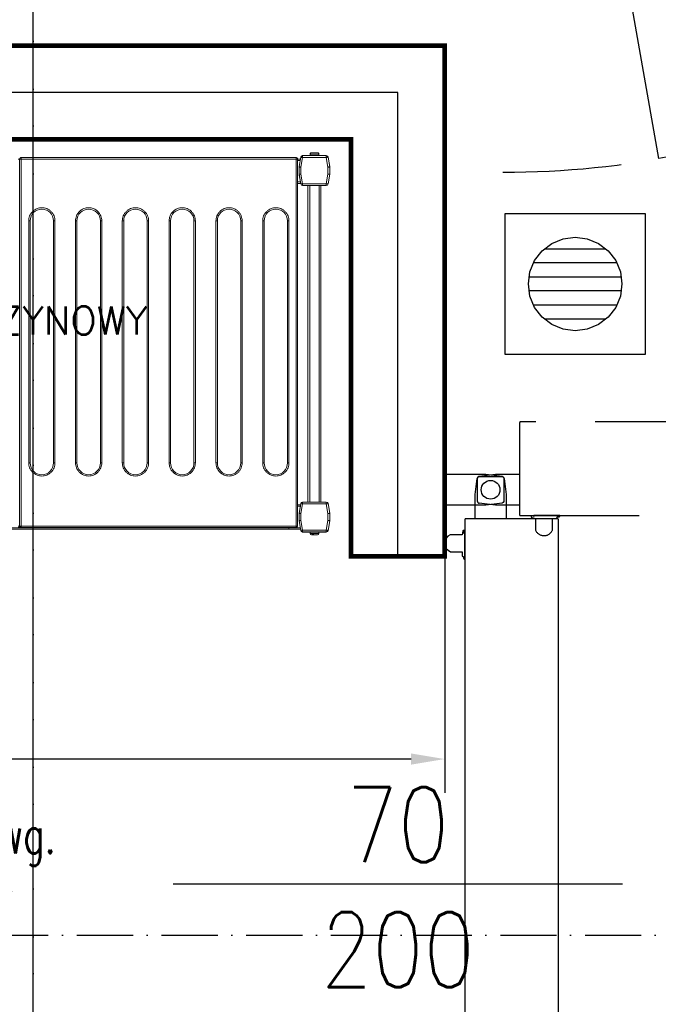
# Model space of a CAD drawing. Header units: metres. Extents: x 5541655 to 5610276, y 5589641 to 5627879.
# Tile 44 of 69: x 5605375 to 5605512, y 5625476 to 5625686. Entities that reach past the tile are written whole.
import ezdxf

# ---------------------------------------------------------------- set-up
doc = ezdxf.new("R2010")
doc.units = ezdxf.units.M
doc.header["$MEASUREMENT"] = 0
doc.linetypes.add('ACAD_ISO10W100', pattern=[18, 12, -3, 0, -3])
doc.linetypes.add('DASHED', pattern=[19.05, 12.7, -6.35])
doc.layers.get('0').update_dxf_attribs({"linetype": 'CONTINUOUS', "lineweight": 18})
doc.layers.get('Defpoints').update_dxf_attribs({"linetype": 'CONTINUOUS'})
for name, color, linetype in [('2D- Siatka Modularna', 7, 'ACAD_ISO10W100'), ('Komory', 132, 'CONTINUOUS'), ('Wyposazenie Wew - Urzadzenia Sanitarne', 6, 'CONTINUOUS'), ('Ślusarka_okienna', 30, 'CONTINUOUS')]:
    doc.layers.add(name, color=color, linetype=linetype)
doc.layers.add('a___wymiary', color=7, linetype='CONTINUOUS', lineweight=18, true_color=0x000000)
doc.layers.add('Instalacje elektryczne', color=1, linetype='CONTINUOUS', lineweight=20)
doc.layers.add('WYMIARY WEW', color=251, linetype='CONTINUOUS', lineweight=13)
doc.layers.add('Regały', color=7, linetype='CONTINUOUS', true_color=0x00f000)
doc.styles.add('Arch-Dim', font='romans.shx', dxfattribs={"width": 0.75})
doc.styles.add('Incold_std', font='romans.shx', dxfattribs={"width": 0.8})
doc.styles.add('JACEK_07', font='SIMPLEX.SHX', dxfattribs={"width": 0.7})
doc.styles.add('RomanS', font='romans.shx')
doc.styles.get("Standard").update_dxf_attribs({"font": 'simplex.shx'})
doc.linetypes.add('BATTING', pattern='A,0.0001,-0.1,[134,ltypeshp.shx,S=0.1,R=0,X=-0.1,Y=0],-0.2,[134,ltypeshp.shx,S=0.1,R=180,X=0.1,Y=0],-0.1', length=0.4001)
doc.dimstyles.new('1_50', dxfattribs={"dimtxt": 20, "dimasz": 5, "dimexe": 1.25, "dimexo": 0.625, "dimgap": 1.5, "dimtad": 1, "dimdec": 3, "dimlfac": 0.5, "dimrnd": 0.1, "dimdsep": 46, "dimtxsty": 'Standard', "dimblk": 'znacznik', "dimcen": 1.5, "dimse1": 1, "dimse2": 1, "dimclrd": 256, "dimclrt": 256, "dimazin": 0, "dimtfac": 1, "dimtdec": 3, "dimtmove": 0, "dimatfit": 3, "dimldrblk": 'znacznik', "dimfxl": 1, "dimarcsym": 0})
doc.dimstyles.new('Standard 50', dxfattribs={"dimscale": 20, "dimtxt": 0.18, "dimasz": 0.18, "dimexe": 0.18, "dimexo": 0.0625, "dimgap": 0.09, "dimtad": 1, "dimdec": 1, "dimzin": 0, "dimdsep": 46, "dimtxsty": 'Arch-Dim', "dimcen": 0.09, "dimclrd": 2, "dimclre": 2, "dimclrt": 1, "dimadec": 0, "dimazin": 0, "dimtfac": 1, "dimtdec": 1, "dimtofl": 0, "dimtmove": 0, "dimatfit": 3, "dimfxl": 1, "dimtolj": 1, "dimtzin": 0, "dimarcsym": 0})

# ---------------------------------------------------------------- blocks, each defined once
blk = doc.blocks.new('*D505')
at = {"color": 2, "lineweight": -2}
for p, q in [((40.75, 300), (79.75, 300)), ((76.15, 296.4), (76.15, 3.6)), ((40.75, 0), (79.75, 0))]:
    blk.add_line(p, q, dxfattribs=at)
at = {"color": 2}
for points in [[(76.75, 296.4), (75.55, 296.4), (76.15, 300)], [(75.55, 3.6), (76.75, 3.6), (76.15, 0)]]:
    blk.add_solid(points, dxfattribs=at)
at = {"layer": 'Defpoints', "color": 0}
for p in [(39.5, 300), (39.5, 0), (76.15, 0)]:
    blk.add_point(p, dxfattribs=at)
at = {"color": 1, "insert": (72.53, 150), "char_height": 3.6, "attachment_point": 5, "rotation": 90, "style": 'Arch-Dim'}
blk.add_mtext('\\A1;300.0', dxfattribs=at)
blk = doc.blocks.new('*U244')
at = {"lineweight": 15}
for p, q in [((72.83, -0.67), (72.68, -0.67)), ((72.83, -0.67), (72.83, -39.87)), ((72.98, -0.67), (72.83, -0.67)), ((72.98, -0.52), (72.98, -0.52)), ((102.38, -0.52), (72.98, -0.52)), ((72.98, -0.52), (72.98, -0.67)), ((102.38, -0.67), (72.98, -0.67)), ((72.98, -0.67), (72.98, -39.87)), ((102.38, -0.52), (102.38, -0.52)), ((102.38, -0.67), (102.38, -0.52)), ((102.53, -0.67), (102.38, -0.67)), ((102.38, -39.87), (102.38, -0.67)), ((102.53, -39.87), (102.53, -0.67)), ((102.53, -0.68), (102.83, -0.68)), ((102.53, -0.82), (102.8, -0.82)), ((102.87, -0.47), (102.69, -1.48)), ((103.06, -0.5), (102.88, -1.52)), ((103.06, -0.3), (103.06, -0.5)), ((105.59, -0.3), (103.06, -0.3)), ((105.59, -0.5), (103.06, -0.5)), ((103.86, -0.12), (103.85, -0.12)), ((103.85, -0.15), (103.85, -0.3)), ((104.8, -0.15), (103.85, -0.15)), ((104.8, -0.12), (104.79, -0.12)), ((104.8, -0.3), (104.8, -0.15)), ((105.59, -0.5), (105.59, -0.3)), ((105.77, -1.52), (105.59, -0.5)), ((105.96, -1.48), (105.78, -0.47)), ((105.78, -0.47), (105.97, -1.5)), ((102.68, -1.5), (102.69, -1.48)), ((102.68, -1.52), (102.68, -1.5)), ((102.88, -1.52), (102.68, -1.52)), ((102.68, -1.52), (102.68, -2.3)), ((102.88, -1.52), (102.88, -2.28)), ((105.77, -2.28), (105.77, -1.52)), ((105.97, -1.52), (105.77, -1.52)), ((105.97, -1.5), (105.97, -2.3)), ((105.97, -2.3), (105.97, -1.52)), ((102.53, -3.12), (102.82, -3.12)), ((102.68, -2.38), (102.68, -2.3)), ((102.68, -2.3), (102.87, -3.33)), ((102.82, -3.12), (102.68, -2.38)), ((102.88, -2.28), (103.06, -3.3)), ((105.59, -3.3), (105.77, -2.28)), ((105.78, -3.33), (105.97, -2.3)), ((105.97, -2.3), (105.78, -3.33)), ((102.53, -3.28), (102.84, -3.28)), ((103.06, -3.3), (105.59, -3.3)), ((103.06, -3.3), (103.06, -3.5)), ((103.06, -3.5), (105.59, -3.5)), ((103.62, -37.29), (103.62, -3.5)), ((103.82, -37.29), (103.82, -3.5)), ((104.82, -37.29), (104.82, -3.5)), ((105.02, -37.29), (105.02, -3.5)), ((105.59, -3.5), (105.59, -3.3)), ((102.53, -37.58), (102.84, -37.58)), ((102.53, -37.73), (102.82, -37.73)), ((102.68, -38.48), (102.82, -37.73)), ((102.87, -37.46), (102.69, -38.47)), ((103.06, -37.49), (102.88, -38.51)), ((103.06, -37.29), (103.06, -37.49)), ((105.59, -37.29), (103.06, -37.29)), ((105.59, -37.49), (103.06, -37.49)), ((105.59, -37.49), (105.59, -37.29)), ((105.77, -38.51), (105.59, -37.49)), ((105.96, -38.47), (105.78, -37.46)), ((102.68, -38.5), (102.68, -38.48)), ((102.68, -38.5), (102.68, -38.51)), ((102.68, -38.5), (102.68, -38.5)), ((102.68, -38.51), (102.68, -39.29)), ((102.88, -38.51), (102.68, -38.51)), ((102.88, -38.51), (102.88, -39.27)), ((105.77, -39.27), (105.77, -38.51)), ((105.97, -38.51), (105.77, -38.51)), ((105.97, -39.3), (105.97, -38.5)), ((105.97, -38.5), (105.97, -38.5)), ((105.97, -39.29), (105.97, -38.51)), ((72.68, -39.87), (72.83, -39.87)), ((72.83, -39.87), (72.98, -39.87)), ((72.98, -39.87), (102.38, -39.87)), ((72.98, -39.97), (72.98, -39.87)), ((102.38, -39.87), (102.53, -39.87)), ((102.38, -39.87), (102.38, -39.97)), ((102.68, -39.29), (102.87, -40.33)), ((102.68, -39.29), (102.68, -39.3)), ((102.68, -39.3), (102.87, -40.33)), ((102.88, -39.27), (103.06, -40.29)), ((105.59, -40.29), (105.77, -39.27)), ((105.78, -40.33), (105.97, -39.29)), ((105.78, -40.33), (105.97, -39.3)), ((101.58, -40.03), (4.38, -40.03)), ((101.58, -40.18), (4.38, -40.18)), ((72.98, -40.02), (72.98, -39.97)), ((72.98, -40.02), (102.38, -40.02)), ((101.58, -40.02), (101.58, -40.03)), ((101.58, -40.03), (101.58, -40.18)), ((101.58, -40.03), (102.81, -40.03)), ((101.58, -40.18), (102.84, -40.18)), ((102.38, -39.97), (102.38, -40.02)), ((103.06, -40.29), (105.59, -40.29)), ((103.06, -40.29), (103.06, -40.49)), ((103.06, -40.49), (105.59, -40.49)), ((103.06, -40.5), (105.59, -40.5)), ((103.85, -40.5), (103.85, -40.65)), ((103.85, -40.65), (104.8, -40.65)), ((104.09, -40.68), (104.2, -40.68)), ((104.24, -40.8), (104.15, -40.8)), ((104.8, -40.65), (104.8, -40.5)), ((105.59, -40.49), (105.59, -40.29))]:
    blk.add_line(p, q, dxfattribs=at)
at = {"color": 253, "lineweight": 15, "true_color": 0xa6a6a6}
for p, q in [((73.8, -33.12), (73.8, -7.27)), ((73.8, -7.27), (73.95, -7.27)), ((73.95, -33.12), (73.95, -7.27)), ((76.45, -7.27), (76.45, -33.12)), ((76.45, -7.27), (76.6, -7.27)), ((76.6, -7.27), (76.6, -33.12)), ((78.8, -33.12), (78.8, -7.27)), ((78.8, -7.27), (78.95, -7.27)), ((78.95, -33.12), (78.95, -7.27)), ((81.45, -7.27), (81.45, -33.12)), ((81.45, -7.27), (81.6, -7.27)), ((81.6, -7.27), (81.6, -33.12)), ((83.8, -33.12), (83.8, -7.27)), ((83.8, -7.27), (83.95, -7.27)), ((83.95, -33.12), (83.95, -7.27)), ((86.45, -7.27), (86.45, -33.12)), ((86.45, -7.27), (86.6, -7.27)), ((86.6, -7.27), (86.6, -33.12)), ((88.8, -33.12), (88.8, -7.27)), ((88.8, -7.27), (88.95, -7.27)), ((88.95, -33.12), (88.95, -7.27)), ((91.45, -7.27), (91.45, -33.12)), ((91.45, -7.27), (91.6, -7.27)), ((91.6, -7.27), (91.6, -33.12)), ((93.8, -33.12), (93.8, -7.27)), ((93.8, -7.27), (93.95, -7.27)), ((93.95, -33.12), (93.95, -7.27)), ((96.45, -7.27), (96.45, -33.12)), ((96.45, -7.27), (96.6, -7.27)), ((96.6, -7.27), (96.6, -33.12)), ((98.8, -33.12), (98.8, -7.27)), ((98.8, -7.27), (98.95, -7.27)), ((98.95, -33.12), (98.95, -7.27)), ((101.45, -7.27), (101.45, -33.12)), ((101.45, -7.27), (101.6, -7.27)), ((101.6, -7.27), (101.6, -33.12)), ((73.8, -33.12), (73.95, -33.12)), ((76.6, -33.12), (76.45, -33.12)), ((78.8, -33.12), (78.95, -33.12)), ((81.6, -33.12), (81.45, -33.12)), ((83.8, -33.12), (83.95, -33.12)), ((86.6, -33.12), (86.45, -33.12)), ((88.8, -33.12), (88.95, -33.12)), ((91.6, -33.12), (91.45, -33.12)), ((93.8, -33.12), (93.95, -33.12)), ((96.6, -33.12), (96.45, -33.12)), ((98.8, -33.12), (98.95, -33.12)), ((101.6, -33.12), (101.45, -33.12))]:
    blk.add_line(p, q, dxfattribs=at)
at = {"lineweight": 15, "flags": 128}
for points in [[(103.06, -0.5), (103.02, -0.49), (102.99, -0.49), (102.95, -0.48), (102.92, -0.48), (102.9, -0.47), (102.88, -0.47), (102.87, -0.47), (102.87, -0.47)], [(105.78, -0.47), (105.78, -0.47), (105.77, -0.47), (105.75, -0.47), (105.73, -0.48), (105.7, -0.48), (105.66, -0.49), (105.63, -0.49), (105.59, -0.5)], [(102.69, -1.48), (102.69, -1.48), (102.7, -1.49), (102.72, -1.49), (102.74, -1.49), (102.77, -1.5), (102.81, -1.5), (102.84, -1.51), (102.88, -1.52)], [(105.77, -1.52), (105.8, -1.51), (105.84, -1.5), (105.88, -1.5), (105.91, -1.49), (105.93, -1.49), (105.95, -1.49), (105.96, -1.48), (105.96, -1.48)], [(102.88, -2.28), (102.84, -2.29), (102.81, -2.29), (102.77, -2.29), (102.74, -2.29), (102.72, -2.3), (102.7, -2.3), (102.69, -2.3), (102.68, -2.3)], [(102.84, -3.28), (102.84, -3.27), (102.84, -3.26), (102.84, -3.25), (102.83, -3.23), (102.83, -3.21), (102.83, -3.18), (102.82, -3.15), (102.82, -3.12)], [(105.97, -2.3), (105.96, -2.3), (105.95, -2.3), (105.94, -2.3), (105.92, -2.3), (105.89, -2.29), (105.87, -2.29), (105.83, -2.29), (105.8, -2.29), (105.77, -2.28)], [(102.87, -3.33), (102.87, -3.33), (102.88, -3.33), (102.9, -3.33), (102.92, -3.32), (102.95, -3.32), (102.99, -3.31), (103.02, -3.31), (103.06, -3.3)], [(105.59, -3.3), (105.63, -3.31), (105.66, -3.31), (105.7, -3.32), (105.73, -3.32), (105.75, -3.33), (105.77, -3.33), (105.78, -3.33), (105.78, -3.33)], [(102.82, -37.73), (102.82, -37.7), (102.83, -37.67), (102.83, -37.64), (102.83, -37.62), (102.84, -37.6), (102.84, -37.59), (102.84, -37.58), (102.84, -37.58)], [(103.06, -37.49), (103.02, -37.48), (102.99, -37.48), (102.95, -37.47), (102.92, -37.47), (102.9, -37.46), (102.88, -37.46), (102.87, -37.46), (102.87, -37.46)], [(105.78, -37.46), (105.78, -37.46), (105.77, -37.46), (105.75, -37.46), (105.73, -37.47), (105.7, -37.47), (105.66, -37.48), (105.63, -37.48), (105.59, -37.49)], [(102.69, -38.47), (102.69, -38.47), (102.7, -38.48), (102.72, -38.48), (102.74, -38.48), (102.77, -38.49), (102.81, -38.5), (102.84, -38.5), (102.88, -38.51)], [(105.77, -38.51), (105.8, -38.5), (105.84, -38.5), (105.88, -38.49), (105.91, -38.48), (105.93, -38.48), (105.95, -38.48), (105.96, -38.47), (105.96, -38.47)], [(102.88, -39.27), (102.84, -39.28), (102.81, -39.28), (102.77, -39.28), (102.74, -39.29), (102.72, -39.29), (102.7, -39.29), (102.69, -39.29), (102.68, -39.29)], [(105.97, -39.29), (105.96, -39.29), (105.95, -39.29), (105.94, -39.29), (105.92, -39.29), (105.89, -39.29), (105.87, -39.28), (105.83, -39.28), (105.8, -39.28), (105.77, -39.27)], [(102.87, -40.33), (102.87, -40.33), (102.88, -40.32), (102.9, -40.32), (102.92, -40.32), (102.95, -40.31), (102.99, -40.3), (103.02, -40.3), (103.06, -40.29)], [(105.59, -40.29), (105.63, -40.3), (105.66, -40.3), (105.7, -40.31), (105.73, -40.32), (105.75, -40.32), (105.77, -40.32), (105.78, -40.33), (105.78, -40.33)]]:
    blk.add_lwpolyline(points, dxfattribs=at)
at = {"lineweight": 15}
for centre, radius, start, end in [((103.06, -0.5), 0.2, 90, 170), ((104, -0.15), 0.15, 168.463, 180), ((104.65, -0.15), 0.15, 0, 11.537), ((105.59, -0.5), 0.2, 10, 90), ((102.88, -1.52), 0.2, 170, 180), ((105.77, -1.52), 0.2, 0, 10), ((103.06, -3.3), 0.2, 190, 270), ((105.59, -3.3), 0.2, 270, 350), ((103.06, -37.49), 0.2, 90, 170), ((105.59, -37.49), 0.2, 10, 90), ((102.88, -38.51), 0.2, 170, 180), ((105.77, -38.51), 0.2, 0, 10), ((72.68, -39.87), 0.15, 270, 0), ((72.98, -39.87), 0.15, 180, 270), ((102.38, -39.87), 0.15, 270, 0), ((103.06, -40.29), 0.2, 190, 270), ((103.06, -40.3), 0.2, 190, 270), ((104, -40.65), 0.15, 180, 270), ((104.65, -40.65), 0.15, 270, 0), ((105.59, -40.29), 0.2, 270, 350), ((105.59, -40.3), 0.2, 270, 350)]:
    blk.add_arc(centre, radius, start, end, dxfattribs=at)
at = {"color": 253, "lineweight": 15, "true_color": 0xa6a6a6}
for centre, start, end in [((75.2, -7.27), 0, 180), ((80.2, -7.27), 0, 180), ((85.2, -7.27), 0, 180), ((90.2, -7.27), 0, 180), ((95.2, -7.27), 0, 180), ((100.2, -7.27), 0, 180), ((75.2, -33.12), 180, 0), ((80.2, -33.12), 180, 0), ((85.2, -33.12), 180, 0), ((90.2, -33.12), 180, 0), ((95.2, -33.12), 180, 0), ((100.2, -33.12), 180, 0)]:
    blk.add_arc(centre, 1.25, start, end, dxfattribs=at)
at = {"lineweight": 15}
for points, knots in [([(104.01, 0), (103.99, 0), (103.95, -0.01), (103.91, -0.03), (103.87, -0.07), (103.86, -0.1), (103.86, -0.12)], [0, 0, 0, 0, 0.250226, 0.500554, 0.748143, 1, 1, 1, 1]), ([(104.64, 0), (104.63, 0), (104.61, 0), (104.54, 0), (104.44, 0), (104.32, 0), (104.21, 0), (104.11, 0), (104.04, 0), (104.02, 0), (104.01, 0)], [0, 0, 0, 0, 0.121175, 0.25, 0.378822, 0.499997, 0.621178, 0.75, 0.878825, 1, 1, 1, 1]), ([(104.79, -0.12), (104.79, -0.1), (104.78, -0.07), (104.74, -0.03), (104.7, -0.01), (104.66, 0), (104.64, 0)], [0, 0, 0, 0, 0.243636, 0.487236, 0.731945, 1, 1, 1, 1]), ([(72.98, -0.52), (72.97, -0.52), (72.95, -0.52), (72.92, -0.53), (72.9, -0.55), (72.87, -0.57), (72.84, -0.61), (72.84, -0.65), (72.83, -0.67)], [0, 0, 0, 0, 0.130781, 0.260022, 0.38798, 0.514586, 0.761734, 1, 1, 1, 1]), ([(102.53, -0.67), (102.53, -0.65), (102.53, -0.61), (102.5, -0.57), (102.47, -0.55), (102.44, -0.53), (102.41, -0.52), (102.39, -0.52), (102.38, -0.52)], [0, 0, 0, 0, 0.238259, 0.485419, 0.612024, 0.73998, 0.86922, 1, 1, 1, 1]), ([(104.04, -40.8), (104.05, -40.8), (104.07, -40.8), (104.12, -40.8), (104.15, -40.8)], [0, 0, 0, 0, 0.311918, 1, 1, 1, 1]), ([(104.15, -40.8), (104.14, -40.8), (104.13, -40.79), (104.11, -40.77), (104.1, -40.73), (104.09, -40.7), (104.09, -40.68)], [0, 0, 0, 0, 0.250221, 0.50053, 0.748157, 1, 1, 1, 1]), ([(104.2, -40.68), (104.2, -40.7), (104.21, -40.73), (104.22, -40.77), (104.24, -40.79), (104.25, -40.8), (104.26, -40.8)], [0, 0, 0, 0, 0.243638, 0.487263, 0.731981, 1, 1, 1, 1]), ([(104.26, -40.8), (104.29, -40.8), (104.37, -40.8), (104.48, -40.8), (104.57, -40.8), (104.63, -40.8), (104.65, -40.8), (104.65, -40.8), (104.65, -40.8)], [0, 0, 0, 0, 0.188946, 0.389822, 0.590683, 0.779625, 0.968579, 1, 1, 1, 1])]:
    blk.add_open_spline(points, degree=3, knots=knots, dxfattribs=at)
at = {"color": 253, "lineweight": 15, "true_color": 0xa6a6a6}
for points, knots in [([(73.8, -7.27), (73.81, -7.18), (73.82, -7), (73.89, -6.74), (74.02, -6.49), (74.21, -6.27), (74.43, -6.09), (74.68, -5.96), (74.94, -5.88), (75.2, -5.86), (75.46, -5.88), (75.73, -5.96), (75.98, -6.09), (76.2, -6.27), (76.38, -6.49), (76.51, -6.74), (76.59, -7), (76.6, -7.18), (76.6, -7.27)], [0, 0, 0, 0, 0.058258, 0.120006, 0.184321, 0.25, 0.31568, 0.379995, 0.441741, 0.5, 0.558259, 0.620005, 0.68432, 0.75, 0.815679, 0.879994, 0.941742, 1, 1, 1, 1]), ([(78.8, -7.27), (78.81, -7.18), (78.82, -7), (78.89, -6.74), (79.02, -6.49), (79.21, -6.27), (79.43, -6.09), (79.68, -5.96), (79.94, -5.88), (80.2, -5.86), (80.46, -5.88), (80.73, -5.96), (80.98, -6.09), (81.2, -6.27), (81.38, -6.49), (81.51, -6.74), (81.59, -7), (81.6, -7.18), (81.6, -7.27)], [0, 0, 0, 0, 0.058258, 0.120006, 0.18432, 0.25, 0.31568, 0.379994, 0.441742, 0.5, 0.558257, 0.620005, 0.68432, 0.75, 0.81568, 0.879994, 0.941742, 1, 1, 1, 1]), ([(83.8, -7.27), (83.81, -7.18), (83.82, -7), (83.89, -6.74), (84.02, -6.49), (84.21, -6.27), (84.43, -6.09), (84.68, -5.96), (84.94, -5.88), (85.2, -5.86), (85.46, -5.88), (85.73, -5.96), (85.98, -6.09), (86.2, -6.27), (86.38, -6.49), (86.51, -6.74), (86.59, -7), (86.6, -7.18), (86.6, -7.27)], [0, 0, 0, 0, 0.058258, 0.120006, 0.18432, 0.25, 0.315679, 0.379994, 0.441742, 0.500001, 0.558258, 0.620006, 0.68432, 0.75, 0.81568, 0.879994, 0.941742, 1, 1, 1, 1]), ([(88.8, -7.27), (88.81, -7.18), (88.82, -7), (88.89, -6.74), (89.02, -6.49), (89.21, -6.27), (89.43, -6.09), (89.68, -5.96), (89.94, -5.88), (90.2, -5.86), (90.46, -5.88), (90.73, -5.96), (90.98, -6.09), (91.2, -6.27), (91.38, -6.49), (91.51, -6.74), (91.59, -7), (91.6, -7.18), (91.6, -7.27)], [0, 0, 0, 0, 0.058258, 0.120006, 0.18432, 0.25, 0.31568, 0.379994, 0.441742, 0.499999, 0.558258, 0.620006, 0.684321, 0.75, 0.81568, 0.879994, 0.941742, 1, 1, 1, 1]), ([(93.8, -7.27), (93.81, -7.18), (93.82, -7), (93.89, -6.74), (94.02, -6.49), (94.21, -6.27), (94.43, -6.09), (94.68, -5.96), (94.94, -5.88), (95.2, -5.86), (95.46, -5.88), (95.73, -5.96), (95.98, -6.09), (96.2, -6.27), (96.38, -6.49), (96.51, -6.74), (96.59, -7), (96.6, -7.18), (96.6, -7.27)], [0, 0, 0, 0, 0.058258, 0.120006, 0.18432, 0.25, 0.31568, 0.379995, 0.441743, 0.5, 0.558258, 0.620006, 0.68432, 0.75, 0.81568, 0.879994, 0.941742, 1, 1, 1, 1]), ([(98.8, -7.27), (98.81, -7.18), (98.82, -7), (98.89, -6.74), (99.02, -6.49), (99.21, -6.27), (99.43, -6.09), (99.68, -5.96), (99.94, -5.88), (100.2, -5.86), (100.46, -5.88), (100.73, -5.96), (100.98, -6.09), (101.2, -6.27), (101.38, -6.49), (101.51, -6.74), (101.59, -7), (101.6, -7.18), (101.6, -7.27)], [0, 0, 0, 0, 0.058258, 0.120006, 0.184321, 0.25, 0.31568, 0.379995, 0.441741, 0.5, 0.558259, 0.620005, 0.68432, 0.75, 0.815679, 0.879994, 0.941742, 1, 1, 1, 1]), ([(76.6, -33.12), (76.6, -33.2), (76.59, -33.38), (76.51, -33.64), (76.38, -33.89), (76.2, -34.11), (75.98, -34.29), (75.73, -34.42), (75.46, -34.5), (75.2, -34.52), (74.94, -34.5), (74.68, -34.42), (74.43, -34.29), (74.21, -34.11), (74.02, -33.89), (73.89, -33.64), (73.82, -33.38), (73.81, -33.2), (73.8, -33.12)], [0, 0, 0, 0, 0.058258, 0.120005, 0.184321, 0.25, 0.31568, 0.379995, 0.441742, 0.5, 0.558258, 0.620005, 0.68432, 0.75, 0.815679, 0.879995, 0.941742, 1, 1, 1, 1]), ([(81.6, -33.12), (81.6, -33.2), (81.59, -33.38), (81.51, -33.64), (81.38, -33.89), (81.2, -34.11), (80.98, -34.29), (80.73, -34.42), (80.46, -34.5), (80.2, -34.52), (79.94, -34.5), (79.68, -34.42), (79.43, -34.29), (79.21, -34.11), (79.02, -33.89), (78.89, -33.64), (78.82, -33.38), (78.81, -33.2), (78.8, -33.12)], [0, 0, 0, 0, 0.058258, 0.120006, 0.18432, 0.25, 0.31568, 0.379995, 0.441743, 0.5, 0.558258, 0.620006, 0.68432, 0.75, 0.81568, 0.879995, 0.941742, 1, 1, 1, 1]), ([(86.6, -33.12), (86.6, -33.2), (86.59, -33.38), (86.51, -33.64), (86.38, -33.89), (86.2, -34.11), (85.98, -34.29), (85.73, -34.42), (85.46, -34.5), (85.2, -34.52), (84.94, -34.5), (84.68, -34.42), (84.43, -34.29), (84.21, -34.11), (84.02, -33.89), (83.89, -33.64), (83.82, -33.38), (83.81, -33.2), (83.8, -33.12)], [0, 0, 0, 0, 0.058258, 0.120006, 0.18432, 0.25, 0.315679, 0.379994, 0.441742, 0.499999, 0.558258, 0.620006, 0.684321, 0.75, 0.81568, 0.879995, 0.941742, 1, 1, 1, 1]), ([(91.6, -33.12), (91.6, -33.2), (91.59, -33.38), (91.51, -33.64), (91.38, -33.89), (91.2, -34.11), (90.98, -34.29), (90.73, -34.42), (90.46, -34.5), (90.2, -34.52), (89.94, -34.5), (89.68, -34.42), (89.43, -34.29), (89.21, -34.11), (89.02, -33.89), (88.89, -33.64), (88.82, -33.38), (88.81, -33.2), (88.8, -33.12)], [0, 0, 0, 0, 0.058258, 0.120005, 0.18432, 0.25, 0.315679, 0.379994, 0.441742, 0.500001, 0.558258, 0.620006, 0.684321, 0.75, 0.81568, 0.879994, 0.941742, 1, 1, 1, 1]), ([(96.6, -33.12), (96.6, -33.2), (96.59, -33.38), (96.51, -33.64), (96.38, -33.89), (96.2, -34.11), (95.98, -34.29), (95.73, -34.42), (95.46, -34.5), (95.2, -34.52), (94.94, -34.5), (94.68, -34.42), (94.43, -34.29), (94.21, -34.11), (94.02, -33.89), (93.89, -33.64), (93.82, -33.38), (93.81, -33.2), (93.8, -33.12)], [0, 0, 0, 0, 0.058258, 0.120005, 0.18432, 0.25, 0.31568, 0.379994, 0.441742, 0.5, 0.558257, 0.620005, 0.68432, 0.75, 0.81568, 0.879994, 0.941742, 1, 1, 1, 1]), ([(101.6, -33.12), (101.6, -33.2), (101.59, -33.38), (101.51, -33.64), (101.38, -33.89), (101.2, -34.11), (100.98, -34.29), (100.73, -34.42), (100.46, -34.5), (100.2, -34.52), (99.94, -34.5), (99.68, -34.42), (99.43, -34.29), (99.21, -34.11), (99.02, -33.89), (98.89, -33.64), (98.82, -33.38), (98.81, -33.2), (98.8, -33.12)], [0, 0, 0, 0, 0.058258, 0.120005, 0.184321, 0.25, 0.31568, 0.379995, 0.441742, 0.5, 0.558258, 0.620005, 0.68432, 0.75, 0.815679, 0.879995, 0.941742, 1, 1, 1, 1])]:
    blk.add_open_spline(points, degree=3, knots=knots, dxfattribs=at)
at = {"color": 7, "insert": (53, -20.4), "char_height": 3, "width": 106, "attachment_point": 5, "style": 'RomanS'}
blk.add_mtext('REGAŁ CHŁODNICZY MAGAZYNOWY\\P1060x408mm', dxfattribs=at)
blk = doc.blocks.new('*U327')
at = {"color": 254, "linetype": 'DASHED', "true_color": 0xcfcfcf}
blk.add_arc((67.1, 9.9), 71.12, 88.5492, 181.3977, dxfattribs=at)
blk = doc.blocks.new('*U296')
blk.add_line((35, 24), (35, -24))
at = {"color": 254, "linetype": 'DASHED', "true_color": 0xcfcfcf}
for points in [[(-4.43, 13, 0.414214), (-4.35, 13.08), (-4.35, 90.92, 0.414214), (-4.43, 91), (-14.27, 91, 0.414814), (-14.35, 90.93), (-14.35, 13.09, 0.414814), (-14.27, 13), (-4.43, 13)], [(-4.15, 17.01), (-4.2, 17.01), (-4.2, 17.11, 0.175422), (-4.27, 17.3, 0.244753), (-4.29, 17.31), (-4.32, 17.31, 0.414214), (-4.35, 17.29), (-4.35, 14.54, 0.414214), (-4.32, 14.51), (-4.29, 14.51, 0.200685), (-4.27, 14.52), (-4.23, 14.57), (-4.3, 14.25), (-4.25, 14.24, 0.414214), (-4.13, 14.32), (-4.05, 14.71), (-2.77, 14.71, 0.649069), (-2.8, 16.51), (-4.05, 16.51), (-4.05, 16.91, 0.414214), (-4.15, 17.01)]]:
    blk.add_lwpolyline(points, format="xyb", dxfattribs=at)
for points in [[(-4, 7.23, 0.414214), (-3.92, 7.15), (73.92, 7.15, 0.414214), (74, 7.23), (74, 17.07, 0.414814), (73.93, 17.15), (-3.91, 17.15, 0.414814), (-4, 17.07), (-4, 7.23)], [(0.01, 6.95), (0.01, 7), (0.11, 7, 0.175422), (0.3, 7.07, 0.244753), (0.31, 7.09), (0.31, 7.12, 0.414214), (0.28, 7.15), (-2.47, 7.15, 0.414214), (-2.49, 7.12), (-2.49, 7.09, 0.200685), (-2.48, 7.07), (-2.43, 7.03), (-2.75, 7.1), (-2.76, 7.05, 0.414214), (-2.68, 6.93), (-2.29, 6.85), (-2.29, 5.57, 0.649069), (-0.49, 5.6), (-0.49, 6.85), (-0.09, 6.85, 0.414214), (0.01, 6.95)]]:
    blk.add_lwpolyline(points, format="xyb")
blk.add_lwpolyline([(-5.45, 13), (-5.45, 10.42), (-5.66, 8.68, -0.379651), (-5.86, 8.5), (-8.34, 8.5, -0.379651), (-8.54, 8.68), (-8.75, 10.42), (-8.75, 13)], format="xyb", close=True, dxfattribs=at)
for points in [[(-8.75, 5), (-8.75, 9.38), (-8.54, 11.12, -0.379651), (-8.34, 11.3), (-5.86, 11.3, -0.379651), (-5.66, 11.12), (-5.45, 9.38), (-5.45, 5)], [(-4, 8.25), (-6.58, 8.25), (-8.32, 8.46, -0.379651), (-8.5, 8.66), (-8.5, 11.14, -0.379651), (-8.32, 11.34), (-6.58, 11.55), (-4, 11.55)]]:
    blk.add_lwpolyline(points, format="xyb", close=True)
blk.add_lwpolyline([(0, 5), (0, -5)])
blk.add_circle((-7.1, 9.9), 1)
blk.add_arc((-7.1, 9.9), 81.13, 358.463, 91.4253, dxfattribs=at)
at = {"insert": (24.66, -24), "char_height": 8, "width": 48, "attachment_point": 1, "rotation": 90, "style": 'Incold_std'}
blk.add_mtext('\\pxqc;70\\P200', dxfattribs=at)
at = {"layer": 'Instalacje elektryczne', "insert": (27.73, -106.63), "char_height": 4, "width": 98.5647, "attachment_point": 1, "rotation": 90, "style": 'JACEK_07'}
blk.add_mtext('*instalacje elektryczne/wod-kan wg. indydualnych wytycznych dostawcy', dxfattribs=at)
blk = doc.blocks.new('*U308')
blk.add_lwpolyline([(97.65, 8.97), (100.61, 9.49), (100.26, 11.46), (188.89, 27.09), (189.24, 25.12), (192.19, 25.64), (192.54, 23.67), (98, 7)], close=True)
at = {"linetype": 'DASHED'}
blk.add_arc((98, 7), 96, 0, 180, dxfattribs=at)
blk = doc.blocks.new('*U310')
at = {"linetype": 'DASHED'}
blk.add_arc((108, 7), 106, 90, 180, dxfattribs=at)
blk = doc.blocks.new('Rectangular Floor Drain 13_2')
at = {"layer": 'Wyposazenie Wew - Urzadzenia Sanitarne'}
for p, q in [((-7.5, 7.5), (-7.5, -7.5)), ((7.5, 7.5), (-7.5, 7.5)), ((7.5, -7.5), (7.5, 7.5)), ((-3.54, 3.54), (-2.5, 4.33)), ((-2.5, 4.33), (-1.29, 4.83)), ((-1.29, 4.83), (0, 5)), ((0, 5), (1.29, 4.83)), ((1.29, 4.83), (2.5, 4.33)), ((2.5, 4.33), (3.54, 3.54)), ((-4.33, 2.5), (-3.54, 3.54)), ((-3.26, 3.75), (3.26, 3.75)), ((3.54, 3.54), (4.33, 2.5)), ((-4.83, 1.29), (-4.33, 2.5)), ((4.43, 2.25), (-4.43, 2.25)), ((4.33, 2.5), (4.83, 1.29)), ((-5, 0), (-4.83, 1.29)), ((4.83, 1.29), (5, 0)), ((-4.83, -1.29), (-5, 0)), ((-4.9, 0.75), (4.9, 0.75)), ((5, 0), (4.83, -1.29)), ((4.9, -0.75), (-4.9, -0.75)), ((-4.33, -2.5), (-4.83, -1.29)), ((4.83, -1.29), (4.33, -2.5)), ((-4.43, -2.25), (4.43, -2.25)), ((-3.54, -3.54), (-4.33, -2.5)), ((4.33, -2.5), (3.54, -3.54)), ((-2.5, -4.33), (-3.54, -3.54)), ((3.26, -3.75), (-3.26, -3.75)), ((3.54, -3.54), (2.5, -4.33)), ((-1.29, -4.83), (-2.5, -4.33)), ((0, -5), (-1.29, -4.83)), ((1.29, -4.83), (0, -5)), ((2.5, -4.33), (1.29, -4.83)), ((-7.5, -7.5), (7.5, -7.5))]:
    blk.add_line(p, q, dxfattribs=at)
blk = doc.blocks.new('znacznik')
at = {"layer": 'a___wymiary'}
for p, q in [((0, 1.394), (0, -1.394)), ((1.394, 0), (-1.394, 0))]:
    blk.add_line(p, q, dxfattribs=at)
at = {"layer": 'a___wymiary', "const_width": 0.2}
blk.add_lwpolyline([(0.876, 0.876), (-0.876, -0.876)], dxfattribs=at)
blk = doc.blocks.new('*D978')
at = {"layer": 'Defpoints', "color": 0}
for p in [(5605454.37, 5625707.99), (5605242.16, 5625687.88), (5605474.37, 5625687.88)]:
    blk.add_point(p, dxfattribs=at)
at = {"layer": 'WYMIARY WEW', "lineweight": -2}
for p, q in [((5605281.97, 5625728.36), (5605281.97, 5625696.79)), ((5605242.16, 5625702.99), (5605242.16, 5625692.88)), ((5605281.97, 5625696.79), (5605242.16, 5625697.93))]:
    blk.add_line(p, q, dxfattribs=at)
at = {"layer": 'WYMIARY WEW', "lineweight": -2, "xscale": 5, "yscale": 5, "zscale": 5}
for p, rotation in [((5605242.16, 5625707.99), 90), ((5605242.16, 5625687.88), 270)]:
    blk.add_blockref('znacznik', p, dxfattribs=dict(at, rotation=rotation))
at = {"layer": 'WYMIARY WEW', "insert": (5605270.47, 5625712.57), "char_height": 20, "attachment_point": 5, "rotation": 90}
blk.add_mtext('10', dxfattribs=at)
blk = doc.blocks.new('*U504')
at = {"const_width": 0.5}
blk.add_lwpolyline([(124.5, 290), (124.5, 300), (180, 300), (180, 0), (0, 0), (0, 300), (54.5, 300), (54.5, 290), (10, 290), (10, 10), (170, 10), (170, 290)], close=True, dxfattribs=at)
at = {"color": 253, "linetype": 'BATTING', "ltscale": 12, "true_color": 0xadadad}
blk.add_lwpolyline([(54.5, 295), (5, 295), (5, 5), (175, 5), (175, 295), (124.5, 295)], dxfattribs=at)
dim = blk.add_linear_dim(base=(76.15, 0), p1=(39.5, 300), p2=(39.5, 0), angle=90, dimstyle='Standard 50', override={"dimfxl": 50, "dimfxlon": 1})
dim.commit()
dim.dimension.update_dxf_attribs({"geometry": '*D505', "text_midpoint": (72.53, 150)})

msp = doc.modelspace()

# ---------------------------------------------------------------- linework, layer by layer
at = {"layer": '2D- Siatka Modularna', "lineweight": 25}
for p, q in [((5605378.0597, 5623430.3089), (5605378.0597, 5627541.5396)), ((5605378.0597, 5622698.457), (5605378.0597, 5627541.5396)), ((5603342.0597, 5625490.9756), (5606162.0597, 5625490.9756)), ((5603342.0597, 5625490.9756), (5606465.0678, 5625490.9756))]:
    msp.add_line(p, q, dxfattribs=at)

# ---------------------------------------------------------------- block references
at = {"layer": 'Komory', "xscale": 2, "yscale": 2, "zscale": 2, "rotation": 270}
for name, p in [('*U504', (5604865.9639, 5625680.8766)), ('*U296', (5605455.9639, 5625571.8766)), ('*U327', (5605215.9639, 5625565.9704))]:
    msp.add_blockref(name, p, dxfattribs=at)
at = {"layer": 'Regały', "linetype": 'Continuous', "lineweight": 25, "xscale": 2, "yscale": 2, "zscale": 2}
msp.add_blockref('*U244', (5605229.4763, 5625658.04), dxfattribs=at)
at = {"layer": 'Wyposazenie Wew - Urzadzenia Sanitarne', "xscale": 2, "yscale": 2, "zscale": 200, "rotation": 180}
msp.add_blockref('Rectangular Floor Drain 13_2', (5605493.8349, 5625630.0331), dxfattribs=at)
at = {"layer": 'Ślusarka_okienna', "xscale": 2, "yscale": 2, "zscale": 2, "rotation": 270}
msp.add_blockref('*U308', (5605464.3678, 5626041.8797), dxfattribs=at)
at = {"layer": 'Ślusarka_okienna', "xscale": 2, "yscale": 2, "zscale": 2}
msp.add_blockref('*U310', (5605483.0597, 5625306.9811), dxfattribs=at)

# ---------------------------------------------------------------- dimensions: what is measured, and where the dimension line sits
at = {"layer": 'WYMIARY WEW'}
dim = msp.add_linear_dim(base=(5605242.1597, 5625687.8797), p1=(5605454.3678, 5625707.9895), p2=(5605474.3678, 5625687.8797), angle=90, text='10', dimstyle='1_50', override={"dimtxsty": 'Standard', "dimtmove": 1}, dxfattribs=at)
dim.commit()
dim.dimension.update_dxf_attribs({"geometry": '*D978', "text_midpoint": (5605281.9659, 5625698.2872), "dimtype": 160})

doc.saveas('drawing.dxf')
